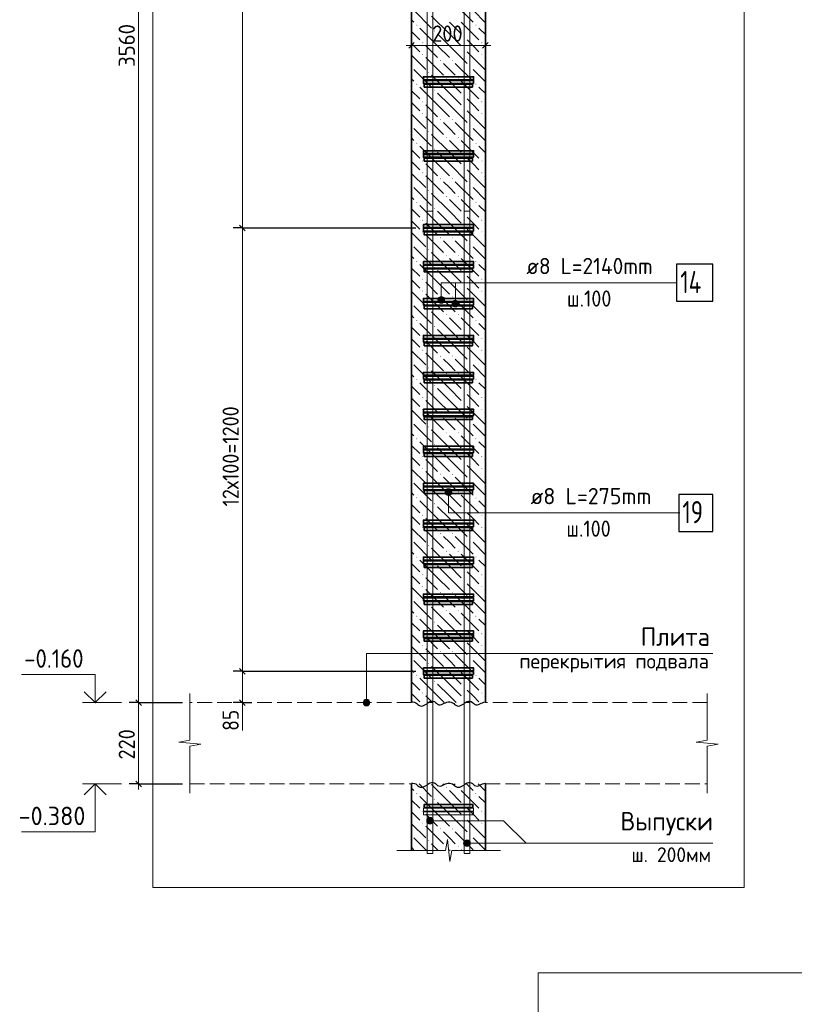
# Model space of a CAD drawing. Header units: millimetres. Extents: x 0 to 59400, y 0 to 42000.
# Tile 17 of 29: x 24977 to 35460, y 14313 to 27639. Entities that reach past the tile are written whole.
import ezdxf

# ---------------------------------------------------------------- set-up
doc = ezdxf.new("R2010")
doc.units = ezdxf.units.MM
doc.linetypes.add('______2', pattern=[270, 200, -70])
for name, color, linetype, lineweight in [('S1 Продольная арматура', 52, 'Continuous', 25), ('Standard', 7, 'Continuous', 25), ('ЖБ Перекрытие верхний уровень', 7, 'Continuous', 18), ('Затяжка', 52, 'Continuous', 25), ('Позиционная метка диаметр_ шаг', 7, 'Continuous', 13), ('Позиционная метка линия выноска', 7, 'Continuous', 13), ('Примечания', 7, 'Continuous', 13), ('Размерная линия_ общее', 7, 'Continuous', 13), ('Хомут', 52, 'Continuous', 25)]:
    doc.layers.add(name, color=color, linetype=linetype, lineweight=lineweight)
doc.layers.add('ЖБ Пилон', color=7, linetype='______2', lineweight=13, true_color=0xa0a0a0)
doc.styles.add('ISOCPEUR', font='txt')

msp = doc.modelspace()

# ---------------------------------------------------------------- hatches: boundary and pattern name
at = {"layer": 'ЖБ Пилон', "linetype": 'Continuous', "lineweight": 18, "transparency": 33554687}
for points in [[(30345, 27566), (30352, 27573), (30358, 27566), (30352, 27560)], [(30585, 27486), (30592, 27493), (30598, 27486), (30592, 27480)], [(31145, 27566), (31152, 27573), (31158, 27566), (31152, 27560)], [(30425, 27326), (30432, 27333), (30438, 27326), (30432, 27320)], [(30985, 27406), (30992, 27413), (30998, 27406), (30992, 27400)], [(31225, 27326), (31232, 27333), (31238, 27326), (31232, 27320)], [(30985, 27246), (30992, 27253), (30998, 27246), (30992, 27240)], [(30425, 27166), (30432, 27173), (30438, 27166), (30432, 27160)], [(30665, 27086), (30672, 27093), (30678, 27086), (30672, 27080)], [(30825, 27086), (30832, 27093), (30838, 27086), (30832, 27080)], [(31225, 27166), (31232, 27173), (31238, 27166), (31232, 27160)], [(30505, 26926), (30512, 26933), (30518, 26926), (30512, 26920)], [(31065, 27006), (31072, 27013), (31078, 27006), (31072, 27000)], [(30745, 26846), (30752, 26853), (30758, 26846), (30752, 26840)], [(30905, 26846), (30912, 26853), (30918, 26846), (30912, 26840)], [(30345, 26766), (30352, 26773), (30358, 26766), (30352, 26760)], [(30585, 26686), (30592, 26693), (30598, 26686), (30592, 26680)], [(31145, 26766), (31152, 26773), (31158, 26766), (31152, 26760)], [(30425, 26526), (30432, 26533), (30438, 26526), (30432, 26520)], [(30985, 26606), (30992, 26613), (30998, 26606), (30992, 26600)], [(31225, 26526), (31232, 26533), (31238, 26526), (31232, 26520)], [(30985, 26446), (30992, 26453), (30998, 26446), (30992, 26440)], [(30425, 26366), (30432, 26373), (30438, 26366), (30432, 26360)], [(30665, 26286), (30672, 26293), (30678, 26286), (30672, 26280)], [(30825, 26286), (30832, 26293), (30838, 26286), (30832, 26280)], [(31225, 26366), (31232, 26373), (31238, 26366), (31232, 26360)], [(30505, 26126), (30512, 26133), (30518, 26126), (30512, 26120)], [(31065, 26206), (31072, 26213), (31078, 26206), (31072, 26200)], [(30745, 26046), (30752, 26053), (30758, 26046), (30752, 26040)], [(30905, 26046), (30912, 26053), (30918, 26046), (30912, 26040)], [(30345, 25966), (30352, 25973), (30358, 25966), (30352, 25960)], [(30585, 25886), (30592, 25893), (30598, 25886), (30592, 25880)], [(31145, 25966), (31152, 25973), (31158, 25966), (31152, 25960)], [(30425, 25726), (30432, 25733), (30438, 25726), (30432, 25720)], [(30985, 25806), (30992, 25813), (30998, 25806), (30992, 25800)], [(31225, 25726), (31232, 25733), (31238, 25726), (31232, 25720)], [(30985, 25646), (30992, 25653), (30998, 25646), (30992, 25640)], [(30425, 25566), (30432, 25573), (30438, 25566), (30432, 25560)], [(30665, 25486), (30672, 25493), (30678, 25486), (30672, 25480)], [(30825, 25486), (30832, 25493), (30838, 25486), (30832, 25480)], [(31225, 25566), (31232, 25573), (31238, 25566), (31232, 25560)], [(30505, 25326), (30512, 25333), (30518, 25326), (30512, 25320)], [(31065, 25406), (31072, 25413), (31078, 25406), (31072, 25400)], [(30745, 25246), (30752, 25253), (30758, 25246), (30752, 25240)], [(30905, 25246), (30912, 25253), (30918, 25246), (30912, 25240)], [(30345, 25166), (30352, 25173), (30358, 25166), (30352, 25160)], [(30585, 25086), (30592, 25093), (30598, 25086), (30592, 25080)], [(31145, 25166), (31152, 25173), (31158, 25166), (31152, 25160)], [(30425, 24926), (30432, 24933), (30438, 24926), (30432, 24920)], [(30985, 25006), (30992, 25013), (30998, 25006), (30992, 25000)], [(31225, 24926), (31232, 24933), (31238, 24926), (31232, 24920)], [(30985, 24846), (30992, 24853), (30998, 24846), (30992, 24840)], [(30425, 24766), (30432, 24773), (30438, 24766), (30432, 24760)], [(30665, 24686), (30672, 24693), (30678, 24686), (30672, 24680)], [(30825, 24686), (30832, 24693), (30838, 24686), (30832, 24680)], [(31225, 24766), (31232, 24773), (31238, 24766), (31232, 24760)], [(30505, 24526), (30512, 24533), (30518, 24526), (30512, 24520)], [(31065, 24606), (31072, 24613), (31078, 24606), (31072, 24600)], [(30745, 24446), (30752, 24453), (30758, 24446), (30752, 24440)], [(30905, 24446), (30912, 24453), (30918, 24446), (30912, 24440)], [(30345, 24366), (30352, 24373), (30358, 24366), (30352, 24360)], [(30585, 24286), (30592, 24293), (30598, 24286), (30592, 24280)], [(31145, 24366), (31152, 24373), (31158, 24366), (31152, 24360)], [(30425, 24126), (30432, 24133), (30438, 24126), (30432, 24120)], [(30985, 24206), (30992, 24213), (30998, 24206), (30992, 24200)], [(31225, 24126), (31232, 24133), (31238, 24126), (31232, 24120)], [(30985, 24046), (30992, 24053), (30998, 24046), (30992, 24040)], [(30425, 23966), (30432, 23973), (30438, 23966), (30432, 23960)], [(30665, 23886), (30672, 23893), (30678, 23886), (30672, 23880)], [(30825, 23886), (30832, 23893), (30838, 23886), (30832, 23880)], [(31225, 23966), (31232, 23973), (31238, 23966), (31232, 23960)], [(30505, 23726), (30512, 23733), (30518, 23726), (30512, 23720)], [(31065, 23806), (31072, 23813), (31078, 23806), (31072, 23800)], [(30745, 23646), (30752, 23653), (30758, 23646), (30752, 23640)], [(30905, 23646), (30912, 23653), (30918, 23646), (30912, 23640)], [(30345, 23566), (30352, 23573), (30358, 23566), (30352, 23560)], [(30585, 23486), (30592, 23493), (30598, 23486), (30592, 23480)], [(31145, 23566), (31152, 23573), (31158, 23566), (31152, 23560)], [(30425, 23326), (30432, 23333), (30438, 23326), (30432, 23320)], [(30985, 23406), (30992, 23413), (30998, 23406), (30992, 23400)], [(31225, 23326), (31232, 23333), (31238, 23326), (31232, 23320)], [(30985, 23246), (30992, 23253), (30998, 23246), (30992, 23240)], [(30425, 23166), (30432, 23173), (30438, 23166), (30432, 23160)], [(30665, 23086), (30672, 23093), (30678, 23086), (30672, 23080)], [(30825, 23086), (30832, 23093), (30838, 23086), (30832, 23080)], [(31225, 23166), (31232, 23173), (31238, 23166), (31232, 23160)], [(30505, 22926), (30512, 22933), (30518, 22926), (30512, 22920)], [(31065, 23006), (31072, 23013), (31078, 23006), (31072, 23000)], [(30745, 22846), (30752, 22853), (30758, 22846), (30752, 22840)], [(30905, 22846), (30912, 22853), (30918, 22846), (30912, 22840)], [(30345, 22766), (30352, 22773), (30358, 22766), (30352, 22760)], [(30585, 22686), (30592, 22693), (30598, 22686), (30592, 22680)], [(31145, 22766), (31152, 22773), (31158, 22766), (31152, 22760)], [(30425, 22526), (30432, 22533), (30438, 22526), (30432, 22520)], [(30985, 22606), (30992, 22613), (30998, 22606), (30992, 22600)], [(31225, 22526), (31232, 22533), (31238, 22526), (31232, 22520)], [(30985, 22446), (30992, 22453), (30998, 22446), (30992, 22440)], [(30425, 22366), (30432, 22373), (30438, 22366), (30432, 22360)], [(30665, 22286), (30672, 22293), (30678, 22286), (30672, 22280)], [(30825, 22286), (30832, 22293), (30838, 22286), (30832, 22280)], [(31225, 22366), (31232, 22373), (31238, 22366), (31232, 22360)], [(30505, 22126), (30512, 22133), (30518, 22126), (30512, 22120)], [(31065, 22206), (31072, 22213), (31078, 22206), (31072, 22200)], [(30745, 22046), (30752, 22053), (30758, 22046), (30752, 22040)], [(30905, 22046), (30912, 22053), (30918, 22046), (30912, 22040)], [(30345, 21966), (30352, 21973), (30358, 21966), (30352, 21960)], [(30585, 21886), (30592, 21893), (30598, 21886), (30592, 21880)], [(31145, 21966), (31152, 21973), (31158, 21966), (31152, 21960)], [(30425, 21726), (30432, 21733), (30438, 21726), (30432, 21720)], [(30985, 21806), (30992, 21813), (30998, 21806), (30992, 21800)], [(31225, 21726), (31232, 21733), (31238, 21726), (31232, 21720)], [(30985, 21646), (30992, 21653), (30998, 21646), (30992, 21640)], [(30425, 21566), (30432, 21573), (30438, 21566), (30432, 21560)], [(30665, 21486), (30672, 21493), (30678, 21486), (30672, 21480)], [(30825, 21486), (30832, 21493), (30838, 21486), (30832, 21480)], [(31225, 21566), (31232, 21573), (31238, 21566), (31232, 21560)], [(30505, 21326), (30512, 21333), (30518, 21326), (30512, 21320)], [(31065, 21406), (31072, 21413), (31078, 21406), (31072, 21400)], [(30745, 21246), (30752, 21253), (30758, 21246), (30752, 21240)], [(30905, 21246), (30912, 21253), (30918, 21246), (30912, 21240)], [(30345, 21166), (30352, 21173), (30358, 21166), (30352, 21160)], [(30585, 21086), (30592, 21093), (30598, 21086), (30592, 21080)], [(31145, 21166), (31152, 21173), (31158, 21166), (31152, 21160)], [(30425, 20926), (30432, 20933), (30438, 20926), (30432, 20920)], [(30985, 21006), (30992, 21013), (30998, 21006), (30992, 21000)], [(31225, 20926), (31232, 20933), (31238, 20926), (31232, 20920)], [(30985, 20846), (30992, 20853), (30998, 20846), (30992, 20840)], [(30425, 20766), (30432, 20773), (30438, 20766), (30432, 20760)], [(30665, 20686), (30672, 20693), (30678, 20686), (30672, 20680)], [(30825, 20686), (30832, 20693), (30838, 20686), (30832, 20680)], [(31225, 20766), (31232, 20773), (31238, 20766), (31232, 20760)], [(30505, 20526), (30512, 20533), (30518, 20526), (30512, 20520)], [(31065, 20606), (31072, 20613), (31078, 20606), (31072, 20600)], [(30745, 20446), (30752, 20453), (30758, 20446), (30752, 20440)], [(30905, 20446), (30912, 20453), (30918, 20446), (30912, 20440)], [(30345, 20366), (30352, 20373), (30358, 20366), (30352, 20360)], [(30585, 20286), (30592, 20293), (30598, 20286), (30592, 20280)], [(31145, 20366), (31152, 20373), (31158, 20366), (31152, 20360)], [(30425, 20126), (30432, 20133), (30438, 20126), (30432, 20120)], [(30985, 20206), (30992, 20213), (30998, 20206), (30992, 20200)], [(31225, 20126), (31232, 20133), (31238, 20126), (31232, 20120)], [(30985, 20046), (30992, 20053), (30998, 20046), (30992, 20040)], [(30425, 19966), (30432, 19973), (30438, 19966), (30432, 19960)], [(30665, 19886), (30672, 19893), (30678, 19886), (30672, 19880)], [(30825, 19886), (30832, 19893), (30838, 19886), (30832, 19880)], [(31225, 19966), (31232, 19973), (31238, 19966), (31232, 19960)], [(30505, 19726), (30512, 19733), (30518, 19726), (30512, 19720)], [(31065, 19806), (31072, 19813), (31078, 19806), (31072, 19800)], [(30745, 19646), (30752, 19653), (30758, 19646), (30752, 19640)], [(30905, 19646), (30912, 19653), (30918, 19646), (30912, 19640)], [(30345, 19566), (30352, 19573), (30358, 19566), (30352, 19560)], [(30585, 19486), (30592, 19493), (30598, 19486), (30592, 19480)], [(31145, 19566), (31152, 19573), (31158, 19566), (31152, 19560)], [(30425, 19326), (30432, 19333), (30438, 19326), (30432, 19320)], [(30985, 19406), (30992, 19413), (30998, 19406), (30992, 19400)], [(31225, 19326), (31232, 19333), (31238, 19326), (31232, 19320)], [(30985, 19246), (30992, 19253), (30998, 19246), (30992, 19240)], [(30425, 19166), (30432, 19173), (30438, 19166), (30432, 19160)], [(30665, 19086), (30672, 19093), (30678, 19086), (30672, 19080)], [(30825, 19086), (30832, 19093), (30838, 19086), (30832, 19080)], [(31225, 19166), (31232, 19173), (31238, 19166), (31232, 19160)], [(30505, 18926), (30512, 18933), (30518, 18926), (30512, 18920)], [(31065, 19006), (31072, 19013), (31078, 19006), (31072, 19000)], [(30745, 18846), (30752, 18853), (30758, 18846), (30752, 18840)], [(30905, 18846), (30912, 18853), (30918, 18846), (30912, 18840)], [(30345, 18766), (30352, 18773), (30358, 18766), (30352, 18760)], [(30585, 18686), (30592, 18693), (30598, 18686), (30592, 18680)], [(31145, 18766), (31152, 18773), (31158, 18766), (31152, 18760)], [(30425, 18526), (30432, 18533), (30438, 18526), (30432, 18520)], [(30985, 18606), (30992, 18613), (30998, 18606), (30992, 18600)], [(31225, 18526), (31232, 18533), (31238, 18526), (31232, 18520)], [(30985, 18446), (30992, 18453), (30998, 18446), (30992, 18440)], [(30745, 17246), (30752, 17253), (30758, 17246), (30752, 17240)], [(30905, 17246), (30912, 17253), (30918, 17246), (30912, 17240)], [(30345, 17166), (30352, 17173), (30358, 17166), (30352, 17160)], [(30585, 17086), (30592, 17093), (30598, 17086), (30592, 17080)], [(31145, 17166), (31152, 17173), (31158, 17166), (31152, 17160)], [(30425, 16926), (30432, 16933), (30438, 16926), (30432, 16920)], [(30985, 17006), (30992, 17013), (30998, 17006), (30992, 17000)], [(31225, 16926), (31232, 16933), (31238, 16926), (31232, 16920)], [(30985, 16846), (30992, 16853), (30998, 16846), (30992, 16840)], [(30425, 16766), (30432, 16773), (30438, 16766), (30432, 16760)], [(30665, 16686), (30672, 16693), (30678, 16686), (30672, 16680)], [(30825, 16686), (30832, 16693), (30838, 16686), (30832, 16680)], [(31225, 16766), (31232, 16773), (31238, 16766), (31232, 16760)], [(30505, 16526), (30512, 16533), (30518, 16526), (30512, 16520)], [(31065, 16606), (31072, 16613), (31078, 16606), (31072, 16600)], [(30745, 16446), (30752, 16453), (30758, 16446), (30752, 16440)], [(30905, 16446), (30912, 16453), (30918, 16446), (30912, 16440)]]:
    msp.add_hatch(color=7, dxfattribs=at).paths.add_polyline_path(points, flags=16)
at = {"layer": 'Позиционная метка линия выноска', "linetype": 'Continuous', "lineweight": 13, "transparency": 33554687}
for points in [[(30722, 23868), (30644, 23868), (30638, 23846)], [(30722, 23868), (30638, 23846), (30728, 23846)], [(30705, 23885), (30660, 23885), (30644, 23868)], [(30705, 23885), (30644, 23868), (30722, 23868)], [(30660, 23885), (30705, 23885), (30683, 23891)], [(30728, 23846), (30638, 23846), (30644, 23823)], [(30728, 23846), (30644, 23823), (30722, 23823)], [(30722, 23823), (30644, 23823), (30660, 23807)], [(30722, 23823), (30660, 23807), (30705, 23807)], [(30705, 23807), (30660, 23807), (30683, 23801)], [(30912, 23818), (30834, 23818), (30828, 23796)], [(30912, 23818), (30828, 23796), (30918, 23796)], [(30918, 23796), (30828, 23796), (30834, 23773)], [(30895, 23835), (30850, 23835), (30834, 23818)], [(30895, 23835), (30834, 23818), (30912, 23818)], [(30918, 23796), (30834, 23773), (30912, 23773)], [(30912, 23773), (30834, 23773), (30850, 23757)], [(30850, 23835), (30895, 23835), (30873, 23841)], [(30912, 23773), (30850, 23757), (30895, 23757)], [(30895, 23757), (30850, 23757), (30873, 23751)], [(30735, 21246), (30825, 21246), (30819, 21268)], [(30735, 21246), (30819, 21268), (30741, 21268)], [(30741, 21223), (30825, 21246), (30735, 21246)], [(30741, 21268), (30819, 21268), (30802, 21285)], [(30741, 21268), (30802, 21285), (30757, 21285)], [(30741, 21223), (30819, 21223), (30825, 21246)], [(30757, 21207), (30819, 21223), (30741, 21223)], [(30757, 21285), (30802, 21285), (30780, 21291)], [(30757, 21207), (30802, 21207), (30819, 21223)], [(30802, 21207), (30757, 21207), (30780, 21201)], [(29626, 18396), (29716, 18396), (29710, 18418)], [(29626, 18396), (29710, 18418), (29632, 18418)], [(29632, 18373), (29716, 18396), (29626, 18396)], [(29632, 18418), (29710, 18418), (29694, 18435)], [(29632, 18418), (29694, 18435), (29649, 18435)], [(29632, 18373), (29710, 18373), (29716, 18396)], [(29649, 18435), (29694, 18435), (29671, 18441)], [(29649, 18357), (29710, 18373), (29632, 18373)], [(29649, 18357), (29694, 18357), (29710, 18373)], [(29694, 18357), (29649, 18357), (29671, 18351)], [(30491, 16775), (30491, 16820), (30485, 16798)], [(30491, 16820), (30507, 16759), (30507, 16837)], [(30491, 16820), (30491, 16775), (30507, 16759)], [(30507, 16837), (30530, 16753), (30530, 16843)], [(30507, 16837), (30507, 16759), (30530, 16753)], [(30530, 16843), (30530, 16753), (30552, 16759)], [(30530, 16843), (30552, 16759), (30552, 16837)], [(30552, 16837), (30552, 16759), (30569, 16775)], [(30552, 16837), (30569, 16775), (30569, 16820)], [(30569, 16820), (30569, 16775), (30575, 16798)], [(30991, 16515), (31007, 16454), (31007, 16531)], [(31007, 16531), (31030, 16448), (31030, 16538)], [(31007, 16531), (31007, 16454), (31030, 16448)], [(31030, 16538), (31030, 16448), (31052, 16454)], [(31030, 16538), (31052, 16454), (31052, 16531)], [(31052, 16531), (31052, 16454), (31069, 16470)], [(31052, 16531), (31069, 16470), (31069, 16515)], [(30991, 16470), (30991, 16515), (30985, 16493)], [(30991, 16515), (30991, 16470), (31007, 16454)], [(31069, 16515), (31069, 16470), (31075, 16493)]]:
    msp.add_hatch(color=7, dxfattribs=at).paths.add_polyline_path(points)

# ---------------------------------------------------------------- linework, layer by layer
at = {"layer": 'S1 Продольная арматура', "color": 7, "linetype": 'Continuous', "lineweight": 18, "transparency": 33554687}
for points in [[(30990, 18396), (30990, 36921), (27490, 36921), (27490, 37001), (31070, 37001), (31070, 18396), (30990, 18396)], [(30990, 18396), (30990, 36921), (27490, 36921), (27490, 37001), (31070, 37001), (31070, 18396), (30990, 18396)], [(30990, 18396), (30990, 36921), (27490, 36921), (27490, 37001), (31070, 37001), (31070, 18396), (30990, 18396)], [(30990, 18396), (30990, 36921), (27490, 36921), (27490, 37001), (31070, 37001), (31070, 18396), (30990, 18396)], [(30990, 18396), (30990, 36921), (27490, 36921), (27490, 37001), (31070, 37001), (31070, 18396), (30990, 18396)], [(30490, 18396), (30490, 37001), (34070, 37001), (34070, 36921), (30570, 36921), (30570, 18396), (30490, 18396)], [(30490, 18396), (30490, 37001), (34070, 37001), (34070, 36921), (30570, 36921), (30570, 18396), (30490, 18396)], [(30490, 18396), (30490, 37001), (34070, 37001), (34070, 36921), (30570, 36921), (30570, 18396), (30490, 18396)], [(30490, 18396), (30490, 37001), (34070, 37001), (34070, 36921), (30570, 36921), (30570, 18396), (30490, 18396)], [(30490, 18396), (30490, 37001), (34070, 37001), (34070, 36921), (30570, 36921), (30570, 18396), (30490, 18396)], [(30490, 16356), (30490, 25046), (30570, 25046), (30570, 16356), (30490, 16356)], [(30490, 16356), (30490, 25046), (30570, 25046), (30570, 16356), (30490, 16356)], [(30490, 16356), (30490, 25046), (30570, 25046), (30570, 16356), (30490, 16356)], [(30490, 16356), (30490, 25046), (30570, 25046), (30570, 16356), (30490, 16356)], [(30490, 16356), (30490, 25046), (30570, 25046), (30570, 16356), (30490, 16356)], [(30990, 16356), (30990, 25046), (31070, 25046), (31070, 16356), (30990, 16356)], [(30990, 16356), (30990, 25046), (31070, 25046), (31070, 16356), (30990, 16356)], [(30990, 16356), (30990, 25046), (31070, 25046), (31070, 16356), (30990, 16356)], [(30990, 16356), (30990, 25046), (31070, 25046), (31070, 16356), (30990, 16356)], [(30990, 16356), (30990, 25046), (31070, 25046), (31070, 16356), (30990, 16356)]]:
    msp.add_lwpolyline(points, dxfattribs=at)
at = {"layer": 'Standard', "color": 7, "linetype": 'Continuous', "lineweight": 25, "transparency": 33554687}
for p, q in [((30242, 27253), (30317, 27328)), ((31242, 27253), (31317, 27328))]:
    msp.add_line(p, q, dxfattribs=at)
at = {"layer": 'Standard', "color": 251, "linetype": 'Continuous', "lineweight": -3, "true_color": 0x656565, "transparency": 33554687}
for p, q in [((30280, 27291), (30280, 27416)), ((31280, 27291), (31280, 27416)), ((30280, 27291), (30280, 27166)), ((30280, 27291), (30280, 27291)), ((31280, 27291), (31280, 27166)), ((31280, 27291), (31280, 27291))]:
    msp.add_line(p, q, dxfattribs=at)
at = {"layer": 'Standard', "color": 7, "linetype": 'Continuous', "lineweight": 13, "transparency": 33554687}
for p, q in [((30280, 27291), (30205, 27291)), ((30280, 27291), (31280, 27291)), ((31280, 27291), (31355, 27291)), ((26356, 18396), (25826, 18396)), ((26356, 17296), (25826, 17296))]:
    msp.add_line(p, q, dxfattribs=at)
at = {"layer": 'Standard', "color": 254, "linetype": 'Continuous', "lineweight": 13, "true_color": 0xc4c4ff, "transparency": 33554687}
for points in [[(26780, 15896), (34780, 15896), (34780, 38962), (26780, 38962), (26780, 15896)], [(31993, 2518), (38509, 2518), (38509, 14741), (31993, 14741), (31993, 2518)]]:
    msp.add_lwpolyline(points, dxfattribs=at)
at = {"layer": 'Standard', "color": 7, "linetype": 'Continuous', "lineweight": 13, "transparency": 33554687}
for points in [[(26000, 18396), (26000, 18776), (25000, 18776)], [(26000, 17296), (26000, 16646), (25000, 16646)]]:
    msp.add_lwpolyline(points, dxfattribs=at)
at = {"layer": 'Standard', "color": 7, "linetype": 'Continuous', "lineweight": 35, "transparency": 33554687}
for points in [[(26148, 18544), (26000, 18396), (25852, 18544)], [(26148, 17147), (26000, 17296), (25852, 17147)]]:
    msp.add_lwpolyline(points, dxfattribs=at)
at = {"layer": 'ЖБ Перекрытие верхний уровень', "color": 7, "linetype": '______2', "lineweight": 18, "transparency": 33554687}
for p, q in [((30280, 18396), (27280, 18396)), ((34280, 18396), (31280, 18396)), ((27280, 17296), (30280, 17296)), ((31280, 17296), (34280, 17296))]:
    msp.add_line(p, q, dxfattribs=at)
at = {"layer": 'ЖБ Пилон', "color": 7, "linetype": 'Continuous', "lineweight": 35, "transparency": 33554687}
for p, q in [((30280, 36196), (30280, 18396)), ((31280, 18396), (31280, 36196)), ((30280, 17296), (30280, 16396)), ((31280, 16396), (31280, 17296))]:
    msp.add_line(p, q, dxfattribs=at)
at = {"layer": 'ЖБ Пилон', "color": 9, "linetype": 'Continuous', "lineweight": 18, "true_color": 0xc7c7c7, "transparency": 33554687}
for p, q in [((30312, 27766), (30552, 27526)), ((30872, 27846), (31112, 27606)), ((31112, 27766), (31280, 27598)), ((30280, 27638), (30312, 27606)), ((30792, 27446), (30552, 27686)), ((30792, 27606), (30952, 27446)), ((30952, 27606), (31192, 27366)), ((30280, 27478), (30392, 27366)), ((30632, 27286), (30392, 27526)), ((31280, 27438), (31192, 27526)), ((30312, 27286), (30280, 27318)), ((30632, 27446), (30792, 27286)), ((30792, 27446), (30952, 27286)), ((31112, 27286), (31032, 27366)), ((30392, 27206), (30312, 27286)), ((30472, 27286), (30632, 27126)), ((30632, 27286), (30792, 27126)), ((30792, 27286), (31032, 27046)), ((31032, 27206), (31272, 26966)), ((31192, 27206), (31112, 27286)), ((31272, 27286), (31280, 27278)), ((30280, 27158), (30472, 26966)), ((30472, 27126), (30712, 26886)), ((31272, 27126), (31280, 27118)), ((30312, 26966), (30552, 26726)), ((30792, 26966), (30712, 27046)), ((30872, 26886), (30792, 26966)), ((30872, 27046), (31112, 26806)), ((31112, 26966), (31280, 26798)), ((30280, 26838), (30312, 26806)), ((30792, 26646), (30552, 26886)), ((30792, 26806), (30952, 26646)), ((30952, 26806), (31192, 26566)), ((30280, 26678), (30392, 26566)), ((30632, 26486), (30392, 26726)), ((31280, 26638), (31192, 26726)), ((30312, 26486), (30280, 26518)), ((30632, 26646), (30792, 26486)), ((30792, 26646), (30952, 26486)), ((31112, 26486), (31032, 26566)), ((30392, 26406), (30312, 26486)), ((30472, 26486), (30632, 26326)), ((30632, 26486), (30792, 26326)), ((30792, 26486), (31032, 26246)), ((31032, 26406), (31272, 26166)), ((31192, 26406), (31112, 26486)), ((31272, 26486), (31280, 26478)), ((30280, 26358), (30472, 26166)), ((30472, 26326), (30712, 26086)), ((31272, 26326), (31280, 26318)), ((30312, 26166), (30552, 25926)), ((30792, 26166), (30712, 26246)), ((30872, 26086), (30792, 26166)), ((30872, 26246), (31112, 26006)), ((31112, 26166), (31280, 25998)), ((30280, 26038), (30312, 26006)), ((30792, 25846), (30552, 26086)), ((30792, 26006), (30952, 25846)), ((30952, 26006), (31192, 25766)), ((30280, 25878), (30392, 25766)), ((30632, 25686), (30392, 25926)), ((31280, 25838), (31192, 25926)), ((30632, 25846), (30792, 25686)), ((30792, 25846), (30952, 25686)), ((31112, 25686), (31032, 25766)), ((30312, 25686), (30280, 25718)), ((30392, 25606), (30312, 25686)), ((30472, 25686), (30632, 25526)), ((30632, 25686), (30792, 25526)), ((30792, 25686), (31032, 25446)), ((31032, 25606), (31272, 25366)), ((31192, 25606), (31112, 25686)), ((31272, 25686), (31280, 25678)), ((30280, 25558), (30472, 25366)), ((30472, 25526), (30712, 25286)), ((31272, 25526), (31280, 25518)), ((30312, 25366), (30552, 25126)), ((30792, 25366), (30712, 25446)), ((30872, 25286), (30792, 25366)), ((30872, 25446), (31112, 25206)), ((31112, 25366), (31280, 25198)), ((30280, 25238), (30312, 25206)), ((30792, 25046), (30552, 25286)), ((30792, 25206), (30952, 25046)), ((30952, 25206), (31192, 24966)), ((30280, 25078), (30392, 24966)), ((30632, 24886), (30392, 25126)), ((31280, 25038), (31192, 25126)), ((30632, 25046), (30792, 24886)), ((30792, 25046), (30952, 24886)), ((31112, 24886), (31032, 24966)), ((30312, 24886), (30280, 24918)), ((30392, 24806), (30312, 24886)), ((30472, 24886), (30632, 24726)), ((30632, 24886), (30792, 24726)), ((30792, 24886), (31032, 24646)), ((31032, 24806), (31272, 24566)), ((31192, 24806), (31112, 24886)), ((31272, 24886), (31280, 24878)), ((30280, 24758), (30472, 24566)), ((30472, 24726), (30712, 24486)), ((31272, 24726), (31280, 24718)), ((30312, 24566), (30552, 24326)), ((30792, 24566), (30712, 24646)), ((30872, 24486), (30792, 24566)), ((30872, 24646), (31112, 24406)), ((31112, 24566), (31280, 24398)), ((30280, 24438), (30312, 24406)), ((30792, 24246), (30552, 24486)), ((30792, 24406), (30952, 24246)), ((30952, 24406), (31192, 24166)), ((30280, 24278), (30392, 24166)), ((30632, 24086), (30392, 24326)), ((31280, 24238), (31192, 24326)), ((30632, 24246), (30792, 24086)), ((30792, 24246), (30952, 24086)), ((31112, 24086), (31032, 24166)), ((30312, 24086), (30280, 24118)), ((30392, 24006), (30312, 24086)), ((30472, 24086), (30632, 23926)), ((30632, 24086), (30792, 23926)), ((30792, 24086), (31032, 23846)), ((31032, 24006), (31272, 23766)), ((31192, 24006), (31112, 24086)), ((31272, 24086), (31280, 24078)), ((30280, 23958), (30472, 23766)), ((30472, 23926), (30712, 23686)), ((31272, 23926), (31280, 23918)), ((30312, 23766), (30552, 23526)), ((30792, 23766), (30712, 23846)), ((30872, 23686), (30792, 23766)), ((30872, 23846), (31112, 23606)), ((31112, 23766), (31280, 23598)), ((30280, 23638), (30312, 23606)), ((30792, 23446), (30552, 23686)), ((30792, 23606), (30952, 23446)), ((30952, 23606), (31192, 23366)), ((30280, 23478), (30392, 23366)), ((30632, 23286), (30392, 23526)), ((31280, 23438), (31192, 23526)), ((30632, 23446), (30792, 23286)), ((30792, 23446), (30952, 23286)), ((31112, 23286), (31032, 23366)), ((30312, 23286), (30280, 23318)), ((30392, 23206), (30312, 23286)), ((30472, 23286), (30632, 23126)), ((30632, 23286), (30792, 23126)), ((30792, 23286), (31032, 23046)), ((31032, 23206), (31272, 22966)), ((31192, 23206), (31112, 23286)), ((31272, 23286), (31280, 23278)), ((30280, 23158), (30472, 22966)), ((30472, 23126), (30712, 22886)), ((31272, 23126), (31280, 23118)), ((30312, 22966), (30552, 22726)), ((30792, 22966), (30712, 23046)), ((30872, 22886), (30792, 22966)), ((30872, 23046), (31112, 22806)), ((31112, 22966), (31280, 22798)), ((30280, 22838), (30312, 22806)), ((30792, 22646), (30552, 22886)), ((30792, 22806), (30952, 22646)), ((30952, 22806), (31192, 22566)), ((30280, 22678), (30392, 22566)), ((30632, 22486), (30392, 22726)), ((31280, 22638), (31192, 22726)), ((30632, 22646), (30792, 22486)), ((30792, 22646), (30952, 22486)), ((31112, 22486), (31032, 22566)), ((30312, 22486), (30280, 22518)), ((30392, 22406), (30312, 22486)), ((30472, 22486), (30632, 22326)), ((30632, 22486), (30792, 22326)), ((30792, 22486), (31032, 22246)), ((31032, 22406), (31272, 22166)), ((31192, 22406), (31112, 22486)), ((31272, 22486), (31280, 22478)), ((30280, 22358), (30472, 22166)), ((30472, 22326), (30712, 22086)), ((31272, 22326), (31280, 22318)), ((30312, 22166), (30552, 21926)), ((30792, 22166), (30712, 22246)), ((30872, 22086), (30792, 22166)), ((30872, 22246), (31112, 22006)), ((31112, 22166), (31280, 21998)), ((30280, 22038), (30312, 22006)), ((30792, 21846), (30552, 22086)), ((30792, 22006), (30952, 21846)), ((30952, 22006), (31192, 21766)), ((30280, 21878), (30392, 21766)), ((30632, 21686), (30392, 21926)), ((31280, 21838), (31192, 21926)), ((30632, 21846), (30792, 21686)), ((30792, 21846), (30952, 21686)), ((31112, 21686), (31032, 21766)), ((30312, 21686), (30280, 21718)), ((30392, 21606), (30312, 21686)), ((30472, 21686), (30632, 21526)), ((30632, 21686), (30792, 21526)), ((30792, 21686), (31032, 21446)), ((31032, 21606), (31272, 21366)), ((31192, 21606), (31112, 21686)), ((31272, 21686), (31280, 21678)), ((30280, 21558), (30472, 21366)), ((30472, 21526), (30712, 21286)), ((31272, 21526), (31280, 21518)), ((30312, 21366), (30552, 21126)), ((30792, 21366), (30712, 21446)), ((30872, 21286), (30792, 21366)), ((30872, 21446), (31112, 21206)), ((31112, 21366), (31280, 21198)), ((30280, 21238), (30312, 21206)), ((30792, 21046), (30552, 21286)), ((30792, 21206), (30952, 21046)), ((30952, 21206), (31192, 20966)), ((30280, 21078), (30392, 20966)), ((30632, 20886), (30392, 21126)), ((31280, 21038), (31192, 21126)), ((30632, 21046), (30792, 20886)), ((30792, 21046), (30952, 20886)), ((31112, 20886), (31032, 20966)), ((30312, 20886), (30280, 20918)), ((30392, 20806), (30312, 20886)), ((30472, 20886), (30632, 20726)), ((30632, 20886), (30792, 20726)), ((30792, 20886), (31032, 20646)), ((31032, 20806), (31272, 20566)), ((31192, 20806), (31112, 20886)), ((31272, 20886), (31280, 20878)), ((30280, 20758), (30472, 20566)), ((30472, 20726), (30712, 20486)), ((31272, 20726), (31280, 20718)), ((30312, 20566), (30552, 20326)), ((30792, 20566), (30712, 20646)), ((30872, 20486), (30792, 20566)), ((30872, 20646), (31112, 20406)), ((31112, 20566), (31280, 20398)), ((30280, 20438), (30312, 20406)), ((30792, 20246), (30552, 20486)), ((30792, 20406), (30952, 20246)), ((30952, 20406), (31192, 20166)), ((30280, 20278), (30392, 20166)), ((30632, 20086), (30392, 20326)), ((31280, 20238), (31192, 20326)), ((30632, 20246), (30792, 20086)), ((30792, 20246), (30952, 20086)), ((31112, 20086), (31032, 20166)), ((30312, 20086), (30280, 20118)), ((30392, 20006), (30312, 20086)), ((30472, 20086), (30632, 19926)), ((30632, 20086), (30792, 19926)), ((30792, 20086), (31032, 19846)), ((31032, 20006), (31272, 19766)), ((31192, 20006), (31112, 20086)), ((31272, 20086), (31280, 20078)), ((30280, 19958), (30472, 19766)), ((30472, 19926), (30712, 19686)), ((31272, 19926), (31280, 19918)), ((30312, 19766), (30552, 19526)), ((30792, 19766), (30712, 19846)), ((30872, 19686), (30792, 19766)), ((30872, 19846), (31112, 19606)), ((31112, 19766), (31280, 19598)), ((30280, 19638), (30312, 19606)), ((30792, 19446), (30552, 19686)), ((30792, 19606), (30952, 19446)), ((30952, 19606), (31192, 19366)), ((30280, 19478), (30392, 19366)), ((30632, 19286), (30392, 19526)), ((31280, 19438), (31192, 19526)), ((30632, 19446), (30792, 19286)), ((30792, 19446), (30952, 19286)), ((31112, 19286), (31032, 19366)), ((30312, 19286), (30280, 19318)), ((30392, 19206), (30312, 19286)), ((30472, 19286), (30632, 19126)), ((30632, 19286), (30792, 19126)), ((30792, 19286), (31032, 19046)), ((31032, 19206), (31272, 18966)), ((31192, 19206), (31112, 19286)), ((31272, 19286), (31280, 19278)), ((30280, 19158), (30472, 18966)), ((30472, 19126), (30712, 18886)), ((31272, 19126), (31280, 19118)), ((30312, 18966), (30552, 18726)), ((30792, 18966), (30712, 19046)), ((30872, 18886), (30792, 18966)), ((30872, 19046), (31112, 18806)), ((31112, 18966), (31280, 18798)), ((30280, 18838), (30312, 18806)), ((30792, 18646), (30552, 18886)), ((30792, 18806), (30952, 18646)), ((30952, 18806), (31192, 18566)), ((30280, 18678), (30392, 18566)), ((30632, 18486), (30392, 18726)), ((31280, 18638), (31192, 18726)), ((30632, 18646), (30792, 18486)), ((30792, 18646), (30952, 18486)), ((31112, 18486), (31032, 18566)), ((30312, 18486), (30280, 18518)), ((30392, 18406), (30312, 18486)), ((30472, 18486), (30562, 18396)), ((30632, 18486), (30722, 18396)), ((30792, 18486), (30882, 18396)), ((31032, 18406), (31042, 18396)), ((31192, 18406), (31112, 18486)), ((31272, 18486), (31280, 18478)), ((30280, 17238), (30312, 17206)), ((30382, 17296), (30552, 17126)), ((30792, 17046), (30552, 17286)), ((30702, 17296), (30712, 17286)), ((30792, 17206), (30952, 17046)), ((30872, 17286), (30862, 17296)), ((30952, 17206), (31192, 16966)), ((31022, 17296), (31112, 17206)), ((31182, 17296), (31280, 17198)), ((30280, 17078), (30392, 16966)), ((30632, 16886), (30392, 17126)), ((31280, 17038), (31192, 17126)), ((30632, 17046), (30792, 16886)), ((30792, 17046), (30952, 16886)), ((31112, 16886), (31032, 16966)), ((30312, 16886), (30280, 16918)), ((30392, 16806), (30312, 16886)), ((30472, 16886), (30632, 16726)), ((30632, 16886), (30792, 16726)), ((30792, 16886), (31032, 16646)), ((31032, 16806), (31272, 16566)), ((31192, 16806), (31112, 16886)), ((31272, 16886), (31280, 16878)), ((30280, 16758), (30472, 16566)), ((30472, 16726), (30712, 16486)), ((31272, 16726), (31280, 16718)), ((30312, 16566), (30482, 16396)), ((30792, 16566), (30712, 16646)), ((30872, 16486), (30792, 16566)), ((30872, 16646), (31112, 16406)), ((31112, 16566), (31280, 16398)), ((30280, 16438), (30312, 16406)), ((30642, 16396), (30552, 16486)), ((30792, 16406), (30802, 16396)), ((30952, 16406), (30962, 16396))]:
    msp.add_line(p, q, dxfattribs=at)
at = {"layer": 'Затяжка', "color": 7, "linetype": 'Continuous', "lineweight": 35, "transparency": 33554687}
for points in [[(31107, 26726), (30452, 26726), (30452, 26766), (31107, 26766), (31107, 26726)], [(31107, 25726), (30452, 25726), (30452, 25766), (31107, 25766), (31107, 25726)], [(31107, 24726), (30452, 24726), (30452, 24766), (31107, 24766), (31107, 24726)], [(31107, 24226), (30452, 24226), (30452, 24266), (31107, 24266), (31107, 24226)], [(31107, 23726), (30452, 23726), (30452, 23766), (31107, 23766), (31107, 23726)], [(31107, 23226), (30452, 23226), (30452, 23266), (31107, 23266), (31107, 23226)], [(31107, 22726), (30452, 22726), (30452, 22766), (31107, 22766), (31107, 22726)], [(31107, 22226), (30452, 22226), (30452, 22266), (31107, 22266), (31107, 22226)], [(31107, 21726), (30452, 21726), (30452, 21766), (31107, 21766), (31107, 21726)], [(31107, 21226), (30452, 21226), (30452, 21266), (31107, 21266), (31107, 21226)], [(31107, 20726), (30452, 20726), (30452, 20766), (31107, 20766), (31107, 20726)], [(31107, 20226), (30452, 20226), (30452, 20266), (31107, 20266), (31107, 20226)], [(31107, 19726), (30452, 19726), (30452, 19766), (31107, 19766), (31107, 19726)], [(31107, 19226), (30452, 19226), (30452, 19266), (31107, 19266), (31107, 19226)], [(31107, 18726), (30452, 18726), (30452, 18766), (31107, 18766), (31107, 18726)], [(31110, 16976), (30450, 16976), (30450, 17016), (31110, 17016), (31110, 16976)]]:
    msp.add_lwpolyline(points, dxfattribs=at)
at = {"layer": 'Затяжка', "color": 7, "linetype": 'Continuous', "lineweight": 25, "transparency": 33554687}
msp.add_lwpolyline([(33896, 20714), (34356, 20714), (34356, 21214), (33896, 21214), (33896, 20714)], dxfattribs=at)
at = {"layer": 'Позиционная метка линия выноска', "color": 7, "linetype": 'Continuous', "lineweight": 13, "transparency": 33554687}
for p, q in [((30683, 23891), (30683, 23891)), ((30638, 23846), (30638, 23846)), ((30683, 23801), (30683, 23801)), ((30728, 23846), (30728, 23846)), ((30828, 23796), (30828, 23796)), ((30873, 23841), (30873, 23841)), ((30873, 23751), (30873, 23751)), ((30918, 23796), (30918, 23796)), ((30735, 21246), (30735, 21246)), ((30780, 21291), (30780, 21291)), ((30780, 21201), (30780, 21201)), ((30825, 21246), (30825, 21246)), ((29626, 18396), (29626, 18396)), ((29671, 18441), (29671, 18441)), ((29716, 18396), (29716, 18396)), ((29671, 18351), (29671, 18351)), ((30485, 16798), (30485, 16798)), ((30530, 16843), (30530, 16843)), ((30575, 16798), (30575, 16798)), ((30530, 16753), (30530, 16753)), ((31030, 16538), (31030, 16538)), ((30985, 16493), (30985, 16493)), ((31030, 16448), (31030, 16448)), ((31075, 16493), (31075, 16493))]:
    msp.add_line(p, q, dxfattribs=at)
for points in [[(33701, 24078), (30683, 24078), (30683, 23846)], [(33866, 24078), (30873, 24078), (30873, 23796)], [(33911, 20964), (30780, 20964), (30780, 21246)], [(29671, 18396), (29671, 19059), (34356, 19059)], [(30530, 16798), (31524, 16798), (31830, 16493)], [(31030, 16493), (31571, 16493), (34356, 16493)]]:
    msp.add_lwpolyline(points, dxfattribs=at)
for centre in [(30683, 23846), (30873, 23796), (30780, 21246), (29671, 18396), (30530, 16798), (31030, 16493)]:
    msp.add_circle(centre, 45, dxfattribs=at)
at = {"layer": 'Примечания', "color": 7, "linetype": 'Continuous', "lineweight": 13, "transparency": 33554687}
for p, q in [((27280, 18521), (27280, 17886)), ((27992, 18396), (27992, 18021)), ((34280, 18521), (34280, 17886)), ((27280, 17886), (27130, 17859)), ((27130, 17859), (27430, 17832)), ((34280, 17886), (34130, 17859)), ((34130, 17859), (34430, 17832)), ((27430, 17832), (27280, 17805)), ((27280, 17805), (27280, 17171)), ((34430, 17832), (34280, 17805)), ((34280, 17805), (34280, 17171)), ((27280, 17171), (27280, 17171)), ((34280, 17171), (34280, 17171)), ((30740, 16396), (30768, 16546)), ((30768, 16546), (30796, 16246)), ((30082, 16396), (30740, 16396)), ((30796, 16246), (30824, 16396)), ((30824, 16396), (31482, 16396)), ((31482, 16396), (31482, 16396))]:
    msp.add_line(p, q, dxfattribs=at)
at = {"layer": 'Примечания', "color": 7, "linetype": 'Continuous', "lineweight": 25, "transparency": 33554687}
for p, q in [((31280, 18405), (31280, 18405)), ((31280, 17305), (31280, 17305))]:
    msp.add_line(p, q, dxfattribs=at)
for points in [[(30280, 18405), (30298, 18405), (30318, 18402), (30336, 18395), (30351, 18384), (30363, 18371), (30378, 18361), (30396, 18354), (30416, 18350), (30435, 18354), (30453, 18362), (30471, 18370), (30486, 18380), (30500, 18392), (30514, 18403), (30531, 18412), (30550, 18417), (30570, 18416), (30589, 18411), (30604, 18400), (30617, 18388), (30631, 18376), (30648, 18368), (30668, 18366), (30687, 18371), (30705, 18378), (30722, 18387), (30739, 18395), (30756, 18403), (30776, 18407), (30780, 18407)], [(30780, 18405), (30798, 18405), (30818, 18402), (30836, 18395), (30851, 18384), (30863, 18371), (30878, 18361), (30896, 18354), (30916, 18350), (30935, 18354), (30953, 18362), (30971, 18370), (30986, 18380), (31000, 18392), (31014, 18403), (31031, 18412), (31050, 18417), (31070, 18416), (31089, 18411), (31104, 18400), (31117, 18388), (31131, 18376), (31148, 18368), (31168, 18366), (31187, 18371), (31205, 18378), (31222, 18387), (31239, 18395), (31256, 18403), (31276, 18407), (31280, 18407)], [(30280, 17305), (30298, 17305), (30318, 17302), (30336, 17295), (30351, 17284), (30363, 17271), (30378, 17261), (30396, 17254), (30416, 17250), (30435, 17254), (30453, 17262), (30471, 17270), (30486, 17280), (30500, 17292), (30514, 17303), (30531, 17312), (30550, 17317), (30570, 17316), (30589, 17311), (30604, 17300), (30617, 17288), (30631, 17276), (30648, 17268), (30668, 17266), (30687, 17271), (30705, 17278), (30722, 17287), (30739, 17295), (30756, 17303), (30776, 17307), (30780, 17307)], [(30780, 17305), (30798, 17305), (30818, 17302), (30836, 17295), (30851, 17284), (30863, 17271), (30878, 17261), (30896, 17254), (30916, 17250), (30935, 17254), (30953, 17262), (30971, 17270), (30986, 17280), (31000, 17292), (31014, 17303), (31031, 17312), (31050, 17317), (31070, 17316), (31089, 17311), (31104, 17300), (31117, 17288), (31131, 17276), (31148, 17268), (31168, 17266), (31187, 17271), (31205, 17278), (31222, 17287), (31239, 17295), (31256, 17303), (31276, 17307), (31280, 17307)]]:
    msp.add_lwpolyline(points, dxfattribs=at)
at = {"layer": 'Размерная линия_ общее', "color": 7, "linetype": 'Continuous', "lineweight": 13, "transparency": 33554687}
for p, q in [((26586, 36196), (26586, 18396)), ((27992, 24821), (27992, 34821)), ((27992, 18396), (27992, 18821)), ((26586, 18396), (26586, 17296)), ((27992, 18396), (27992, 18321)), ((26586, 17296), (26586, 17221))]:
    msp.add_line(p, q, dxfattribs=at)
at = {"layer": 'Размерная линия_ общее', "color": 253, "linetype": 'Continuous', "lineweight": -3, "true_color": 0xa0a0a0, "transparency": 33554687}
for p, q in [((27992, 24821), (27867, 24821)), ((27992, 24821), (28117, 24821)), ((27992, 18821), (27867, 18821)), ((27992, 18821), (28117, 18821)), ((26586, 18396), (26461, 18396)), ((26586, 18396), (26711, 18396)), ((26586, 18396), (27180, 18396)), ((27992, 18396), (27867, 18396)), ((27992, 18396), (28117, 18396)), ((27992, 18396), (27992, 18396)), ((26586, 17296), (26461, 17296)), ((26586, 17296), (26711, 17296)), ((26586, 17296), (27180, 17296))]:
    msp.add_line(p, q, dxfattribs=at)
at = {"layer": 'Размерная линия_ общее', "color": 7, "linetype": 'Continuous', "lineweight": 25, "transparency": 33554687}
for p, q in [((28029, 24783), (27954, 24858)), ((28029, 18783), (27954, 18858)), ((26549, 18433), (26624, 18358)), ((28029, 18358), (27954, 18433)), ((26549, 17333), (26624, 17258))]:
    msp.add_line(p, q, dxfattribs=at)
at = {"layer": 'Размерная линия_ общее', "color": 253, "linetype": 'Continuous', "lineweight": -3, "true_color": 0xa0a0a0, "transparency": 33554687}
for points in [[(27992, 24821), (28131, 24821), (28131, 24821), (30340, 24821)], [(27992, 18821), (27994, 18821), (27994, 18821), (28650, 18821), (28650, 18821), (30340, 18821)]]:
    msp.add_lwpolyline(points, dxfattribs=at)
at = {"layer": 'Размерная линия_ общее', "color": 7, "linetype": 'Continuous', "lineweight": 13, "transparency": 33554687}
msp.add_lwpolyline([(27992, 18821), (27992, 19616), (27992, 19616), (27992, 24821)], dxfattribs=at)
at = {"layer": 'Хомут', "color": 7, "linetype": 'Continuous', "lineweight": 35, "transparency": 33554687}
for points in [[(31120, 26826), (30440, 26826), (30440, 26866), (31120, 26866), (31120, 26826)], [(31120, 26776), (30440, 26776), (30440, 26816), (31120, 26816), (31120, 26776)], [(31120, 25826), (30440, 25826), (30440, 25866), (31120, 25866), (31120, 25826)], [(31120, 25776), (30440, 25776), (30440, 25816), (31120, 25816), (31120, 25776)], [(31120, 24826), (30440, 24826), (30440, 24866), (31120, 24866), (31120, 24826)], [(31120, 24776), (30440, 24776), (30440, 24816), (31120, 24816), (31120, 24776)], [(31120, 24326), (30440, 24326), (30440, 24366), (31120, 24366), (31120, 24326)], [(31120, 24276), (30440, 24276), (30440, 24316), (31120, 24316), (31120, 24276)], [(31120, 23826), (30440, 23826), (30440, 23866), (31120, 23866), (31120, 23826)], [(31120, 23776), (30440, 23776), (30440, 23816), (31120, 23816), (31120, 23776)], [(31120, 23326), (30440, 23326), (30440, 23366), (31120, 23366), (31120, 23326)], [(31120, 23276), (30440, 23276), (30440, 23316), (31120, 23316), (31120, 23276)], [(31120, 22826), (30440, 22826), (30440, 22866), (31120, 22866), (31120, 22826)], [(31120, 22776), (30440, 22776), (30440, 22816), (31120, 22816), (31120, 22776)], [(31120, 22326), (30440, 22326), (30440, 22366), (31120, 22366), (31120, 22326)], [(31120, 22276), (30440, 22276), (30440, 22316), (31120, 22316), (31120, 22276)], [(31120, 21826), (30440, 21826), (30440, 21866), (31120, 21866), (31120, 21826)], [(31120, 21776), (30440, 21776), (30440, 21816), (31120, 21816), (31120, 21776)], [(31120, 21326), (30440, 21326), (30440, 21366), (31120, 21366), (31120, 21326)], [(31120, 21276), (30440, 21276), (30440, 21316), (31120, 21316), (31120, 21276)], [(31120, 20826), (30440, 20826), (30440, 20866), (31120, 20866), (31120, 20826)], [(31120, 20776), (30440, 20776), (30440, 20816), (31120, 20816), (31120, 20776)], [(31120, 20326), (30440, 20326), (30440, 20366), (31120, 20366), (31120, 20326)], [(31120, 20276), (30440, 20276), (30440, 20316), (31120, 20316), (31120, 20276)], [(31120, 19826), (30440, 19826), (30440, 19866), (31120, 19866), (31120, 19826)], [(31120, 19776), (30440, 19776), (30440, 19816), (31120, 19816), (31120, 19776)], [(31120, 19326), (30440, 19326), (30440, 19366), (31120, 19366), (31120, 19326)], [(31120, 19276), (30440, 19276), (30440, 19316), (31120, 19316), (31120, 19276)], [(31120, 18826), (30440, 18826), (30440, 18866), (31120, 18866), (31120, 18826)], [(31120, 18776), (30440, 18776), (30440, 18816), (31120, 18816), (31120, 18776)]]:
    msp.add_lwpolyline(points, dxfattribs=at)
at = {"layer": 'Хомут', "color": 7, "linetype": 'Continuous', "lineweight": 25, "transparency": 33554687}
msp.add_lwpolyline([(33866, 23828), (34356, 23828), (34356, 24328), (33866, 24328), (33866, 23828)], dxfattribs=at)
at = {"layer": 'Хомут', "color": 36, "linetype": 'Continuous', "lineweight": 13, "true_color": 0x6e3c1e, "transparency": 33554687}
for points in [[(31120, 16926), (30440, 16926), (30440, 16966), (31120, 16966), (31120, 16926)], [(31120, 16876), (30440, 16876), (30440, 16916), (31120, 16916), (31120, 16876)]]:
    msp.add_lwpolyline(points, dxfattribs=at)

# ---------------------------------------------------------------- texts
at = {"layer": 'Standard', "color": 7, "linetype": 'Continuous', "lineweight": 25, "transparency": 33554687, "attachment_point": 7, "style": 'ISOCPEUR'}
for s, insert, char_height, width in [('\\W0.91;200', (30560, 27341), 220, 561.99), ('\\W0.90;-0.160', (25038, 18868), 250, 1011.77), ('\\W0.95;-0.380', (24963, 16738), 250, 1067.86)]:
    msp.add_mtext(s, dxfattribs=dict(at, insert=insert, char_height=char_height, width=width))
at = {"layer": 'Затяжка', "color": 7, "linetype": 'Continuous', "lineweight": 13, "transparency": 33554687, "attachment_point": 7, "style": 'ISOCPEUR'}
for s, insert, char_height, width in [('\\W0.98;ø8 L=275mm ', (31891, 21081), 220, 1888.53), ('\\W0.75;19', (33946, 20824), 300, 472.29), ('\\W0.90;ш.100 ', (32375, 20641), 220, 912.9)]:
    msp.add_mtext(s, dxfattribs=dict(at, insert=insert, char_height=char_height, width=width))
at = {"layer": 'Позиционная метка диаметр_ шаг', "color": 7, "linetype": 'Continuous', "lineweight": 25, "transparency": 33554687, "attachment_point": 7, "style": 'ISOCPEUR'}
for s, insert, char_height, width in [('\\W0.95;Плита', (33381, 19164), 250, 1093.33), ('\\W0.98;перекрытия подвала', (31739, 18804), 200, 2696.75), ('\\W0.96;Выпуски', (33106, 16598), 250, 1369.43), ('\\W0.96;ш. 200мм', (33256, 16238), 200, 1195.89)]:
    msp.add_mtext(s, dxfattribs=dict(at, insert=insert, char_height=char_height, width=width))
at = {"layer": 'Размерная линия_ общее', "color": 7, "linetype": 'Continuous', "lineweight": 25, "transparency": 33554687, "char_height": 220, "attachment_point": 7, "rotation": 90, "style": 'ISOCPEUR'}
for s, insert, width in [('\\W0.93;3560', (26536, 26999), 718.09), ('\\W0.90;12х100=1200', (27942, 21051), 1659.82), ('\\W0.87;85', (27942, 18015), 403.92), ('\\W0.91;220', (26536, 17626), 561.98)]:
    msp.add_mtext(s, dxfattribs=dict(at, insert=insert, width=width))
at = {"layer": 'Хомут', "color": 7, "linetype": 'Continuous', "lineweight": 13, "transparency": 33554687, "attachment_point": 7, "style": 'ISOCPEUR'}
for s, insert, char_height, width in [('\\W0.96;ø8 L=2140mm ', (31834, 24195), 220, 2018.39), ('\\W0.76;14', (33916, 23938), 300, 504.55), ('\\W0.90;ш.100 ', (32384, 23755), 220, 912.89)]:
    msp.add_mtext(s, dxfattribs=dict(at, insert=insert, char_height=char_height, width=width))

doc.saveas('drawing.dxf')
